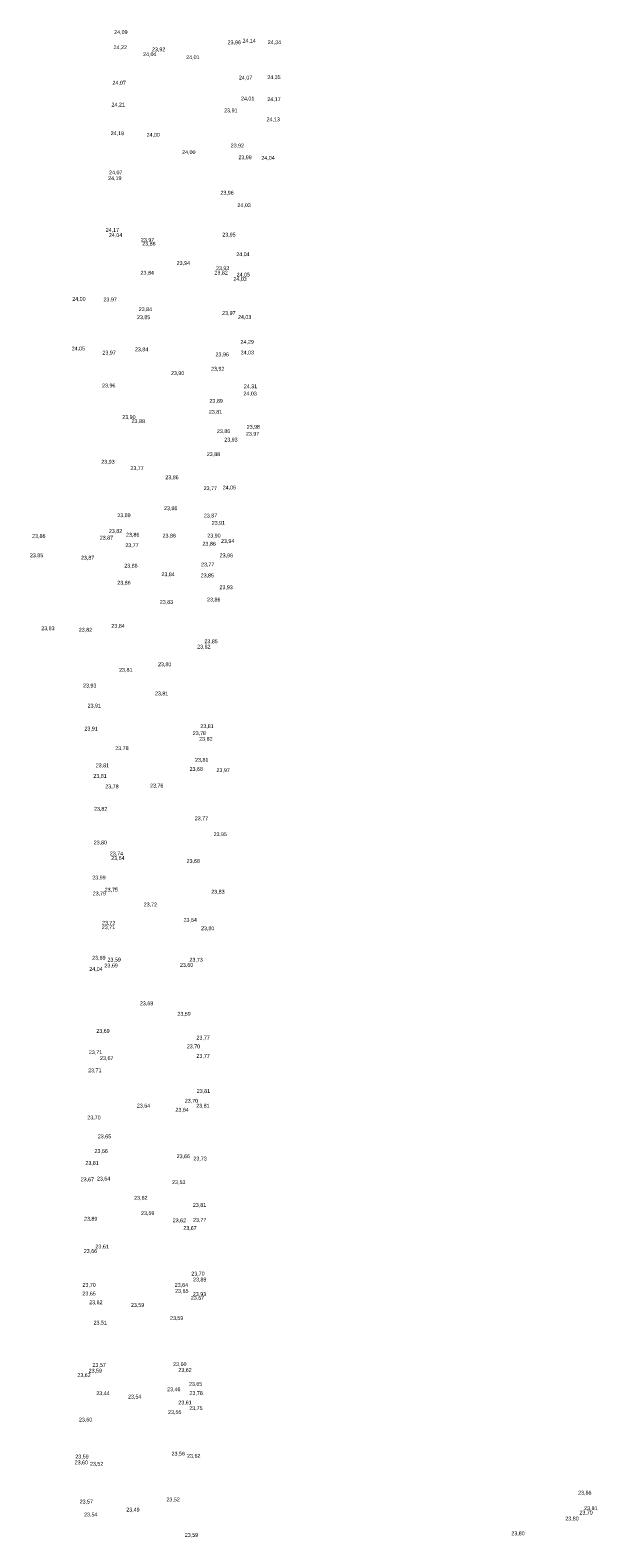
# Model space of a CAD drawing. Header units: metres. Extents: x 197719 to 197982, y 354060 to 354639.
# Tile 10 of 10: x 197749 to 197802, y 354497 to 354639. Entities that reach past the tile are written whole.
import ezdxf

# ---------------------------------------------------------------- set-up
doc = ezdxf.new("R2010")
doc.units = ezdxf.units.M
doc.layers.add('B-WE-VH-HOOGTE_BESTAAND-T', color=252, linetype='Continuous', lineweight=18)
doc.styles.add('NLCS_ISO', font='arial.ttf')

msp = doc.modelspace()

# ---------------------------------------------------------------- texts
at = {"layer": 'B-WE-VH-HOOGTE_BESTAAND-T', "style": 'NLCS_ISO'}
for s, p in [('24,09', (197756.87, 354638.8, 24.09)), ('24,22', (197756.81, 354637.37, 24.22)), ('23,96', (197767.58, 354637.83, 23.96)), ('24,14', (197768.99, 354637.99, 24.14)), ('24,14', (197768.99, 354637.99, 24.14)), ('24,34', (197771.37, 354637.84, 24.34)), ('24,04', (197759.6, 354636.71, 24.04)), ('23,92', (197760.44, 354637.17, 23.92)), ('24,01', (197763.67, 354636.43, 24.01)), ('24,07', (197768.65, 354634.5, 24.07)), ('24,07', (197768.65, 354634.5, 24.07)), ('24,35', (197771.33, 354634.54, 24.35)), ('24,07', (197756.71, 354634.02, 24.07)), ('24,21', (197756.62, 354631.95, 24.21)), ('24,01', (197768.85, 354632.53, 24.01)), ('24,01', (197768.85, 354632.53, 24.01)), ('24,17', (197771.34, 354632.47, 24.17)), ('23,91', (197767.26, 354631.41, 23.91)), ('24,13', (197771.26, 354630.56, 24.13)), ('24,19', (197756.54, 354629.25, 24.19)), ('24,00', (197759.93, 354629.1, 24)), ('24,00', (197763.29, 354627.47, 24)), ('23,92', (197767.88, 354628.09, 23.92)), ('23,99', (197768.6, 354626.98, 23.99)), ('23,99', (197768.6, 354626.98, 23.99)), ('24,04', (197770.77, 354626.93, 24.04)), ('24,19', (197756.3, 354625.01, 24.19)), ('24,07', (197756.39, 354625.55, 24.07)), ('23,96', (197766.9, 354623.64, 23.96)), ('24,03', (197768.51, 354622.46, 24.03)), ('24,17', (197756.07, 354620.12, 24.17)), ('24,04', (197756.37, 354619.64, 24.04)), ('23,97', (197759.39, 354619.19, 23.97)), ('23,86', (197759.52, 354618.82, 23.86)), ('23,95', (197767.08, 354619.68, 23.95)), ('24,04', (197768.4, 354617.83, 24.04)), ('23,84', (197759.36, 354616.08, 23.84)), ('23,94', (197762.77, 354617, 23.94)), ('23,82', (197766.34, 354616.09, 23.82)), ('23,93', (197766.48, 354616.51, 23.93)), ('24,05', (197768.43, 354615.9, 24.05)), ('24,03', (197768.13, 354615.49, 24.03)), ('24,00', (197752.91, 354613.61, 24)), ('23,97', (197755.86, 354613.56, 23.97)), ('23,97', (197755.86, 354613.56, 23.97)), ('23,85', (197759.02, 354611.88, 23.85)), ('23,84', (197759.19, 354612.64, 23.84)), ('23,97', (197767.07, 354612.28, 23.97)), ('24,03', (197768.56, 354611.9, 24.03)), ('24,05', (197752.85, 354608.93, 24.05)), ('23,84', (197758.83, 354608.85, 23.84)), ('24,29', (197768.8, 354609.56, 24.29)), ('23,97', (197755.76, 354608.54, 23.97)), ('23,97', (197755.76, 354608.54, 23.97)), ('23,96', (197766.44, 354608.37, 23.96)), ('24,03', (197768.81, 354608.55, 24.03)), ('23,90', (197762.23, 354606.61, 23.9)), ('23,92', (197766.02, 354607.02, 23.92)), ('23,96', (197755.73, 354605.44, 23.96)), ('24,03', (197769.08, 354604.68, 24.03)), ('24,31', (197769.11, 354605.36, 24.31)), ('23,89', (197765.87, 354603.99, 23.89)), ('23,90', (197757.63, 354602.46, 23.9)), ('23,88', (197758.51, 354602.07, 23.88)), ('23,81', (197765.81, 354602.95, 23.81)), ('23,86', (197766.57, 354601.13, 23.86)), ('23,93', (197767.27, 354600.33, 23.93)), ('23,97', (197769.31, 354600.88, 23.97)), ('23,98', (197769.39, 354601.54, 23.98)), ('23,88', (197765.62, 354598.96, 23.88)), ('23,93', (197755.65, 354598.24, 23.93)), ('23,77', (197758.4, 354597.64, 23.77)), ('23,86', (197761.7, 354596.77, 23.86)), ('23,77', (197765.32, 354595.74, 23.77)), ('24,06', (197767.11, 354595.81, 24.06)), ('23,89', (197757.16, 354593.19, 23.89)), ('23,86', (197761.58, 354593.85, 23.86)), ('23,87', (197765.34, 354593.16, 23.87)), ('23,82', (197756.37, 354591.7, 23.82)), ('23,91', (197766.08, 354592.47, 23.91)), ('23,86', (197749.12, 354591.23, 23.86)), ('23,87', (197755.51, 354591.07, 23.87)), ('23,77', (197757.92, 354590.36, 23.77)), ('23,86', (197757.99, 354591.35, 23.86)), ('23,86', (197761.44, 354591.26, 23.86)), ('23,86', (197765.21, 354590.5, 23.86)), ('23,90', (197765.66, 354591.27, 23.9)), ('23,94', (197766.96, 354590.76, 23.94)), ('23,85', (197748.91, 354589.41, 23.85)), ('23,87', (197753.73, 354589.18, 23.87)), ('23,87', (197753.73, 354589.18, 23.87)), ('23,96', (197766.83, 354589.4, 23.96)), ('23,86', (197757.82, 354588.43, 23.86)), ('23,84', (197761.33, 354587.62, 23.84)), ('23,85', (197765.04, 354587.51, 23.85)), ('23,77', (197765.07, 354588.54, 23.77)), ('23,86', (197757.16, 354586.82, 23.86)), ('23,93', (197766.81, 354586.39, 23.93)), ('23,83', (197761.18, 354585.01, 23.83)), ('23,86', (197765.64, 354585.23, 23.86)), ('23,83', (197749.98, 354582.52, 23.83)), ('23,82', (197753.53, 354582.38, 23.82)), ('23,82', (197753.53, 354582.38, 23.82)), ('23,84', (197756.61, 354582.75, 23.84)), ('23,82', (197764.71, 354580.79, 23.82)), ('23,85', (197765.39, 354581.29, 23.85)), ('23,80', (197761.01, 354579.12, 23.8)), ('23,81', (197757.34, 354578.6, 23.81)), ('23,93', (197753.93, 354577.11, 23.93)), ('23,81', (197760.72, 354576.37, 23.81)), ('23,91', (197754.36, 354575.22, 23.91)), ('23,81', (197765.01, 354573.28, 23.81)), ('23,91', (197754.06, 354573.05, 23.91)), ('23,78', (197764.29, 354572.62, 23.78)), ('23,82', (197764.9, 354572.08, 23.82)), ('23,78', (197756.97, 354571.2, 23.78)), ('23,81', (197755.13, 354569.58, 23.81)), ('23,68', (197763.99, 354569.24, 23.68)), ('23,81', (197764.51, 354570.1, 23.81)), ('23,97', (197766.53, 354569.13, 23.97)), ('23,81', (197754.9, 354568.58, 23.81)), ('23,78', (197756.03, 354567.59, 23.78)), ('23,76', (197760.26, 354567.67, 23.76)), ('23,82', (197754.96, 354565.48, 23.82)), ('23,77', (197764.48, 354564.58, 23.77)), ('23,80', (197754.94, 354562.3, 23.8)), ('23,95', (197766.26, 354563.08, 23.95)), ('23,74', (197756.46, 354561.26, 23.74)), ('23,64', (197756.59, 354560.83, 23.64)), ('23,68', (197763.71, 354560.55, 23.68)), ('23,99', (197754.8, 354558.99, 23.99)), ('23,75', (197755.97, 354557.84, 23.75)), ('23,83', (197766.04, 354557.65, 23.83)), ('23,79', (197754.84, 354557.49, 23.79)), ('23,72', (197759.66, 354556.45, 23.72)), ('23,72', (197755.72, 354554.72, 23.72)), ('23,64', (197763.42, 354554.99, 23.64)), ('23,71', (197755.7, 354554.3, 23.71)), ('23,80', (197765.07, 354554.2, 23.8)), ('23,69', (197754.79, 354551.42, 23.69)), ('23,69', (197755.95, 354550.69, 23.69)), ('23,59', (197756.24, 354551.24, 23.59)), ('23,60', (197763.08, 354550.74, 23.6)), ('23,73', (197763.98, 354551.23, 23.73)), ('24,04', (197754.52, 354550.36, 24.04)), ('23,68', (197759.3, 354547.11, 23.68)), ('23,59', (197762.84, 354546.13, 23.59)), ('23,69', (197755.18, 354544.51, 23.69)), ('23,77', (197764.64, 354543.88, 23.77)), ('23,77', (197764.64, 354543.88, 23.77)), ('23,71', (197754.48, 354542.5, 23.71)), ('23,67', (197755.54, 354541.94, 23.67)), ('23,70', (197763.73, 354543.05, 23.7)), ('23,77', (197764.64, 354542.15, 23.77)), ('23,71', (197754.41, 354540.79, 23.71)), ('23,70', (197763.54, 354537.92, 23.7)), ('23,81', (197764.67, 354538.84, 23.81)), ('23,70', (197754.33, 354536.34, 23.7)), ('23,64', (197759.01, 354537.46, 23.64)), ('23,64', (197762.66, 354537.07, 23.64)), ('23,81', (197764.62, 354537.45, 23.81)), ('23,65', (197755.32, 354534.56, 23.65)), ('23,81', (197754.15, 354532.04, 23.81)), ('23,66', (197755.01, 354533.17, 23.66)), ('23,66', (197762.77, 354532.68, 23.66)), ('23,73', (197764.35, 354532.46, 23.73)), ('23,67', (197753.71, 354530.5, 23.67)), ('23,64', (197755.24, 354530.57, 23.64)), ('23,53', (197762.34, 354530.23, 23.53)), ('23,62', (197758.76, 354528.76, 23.62)), ('23,81', (197764.3, 354528.08, 23.81)), ('23,89', (197754.02, 354526.78, 23.89)), ('23,59', (197759.41, 354527.31, 23.59)), ('23,62', (197762.4, 354526.63, 23.62)), ('23,77', (197764.31, 354526.67, 23.77)), ('23,67', (197763.4, 354525.9, 23.67)), ('23,66', (197754, 354523.73, 23.66)), ('23,61', (197755.1, 354524.16, 23.61)), ('23,70', (197753.87, 354520.53, 23.7)), ('23,64', (197762.59, 354520.53, 23.64)), ('23,70', (197764.15, 354521.6, 23.7)), ('23,89', (197764.32, 354521.04, 23.89)), ('23,65', (197753.87, 354519.72, 23.65)), ('23,65', (197762.63, 354519.97, 23.65)), ('23,67', (197764.11, 354519.31, 23.67)), ('23,93', (197764.3, 354519.67, 23.93)), ('23,62', (197754.51, 354518.89, 23.62)), ('23,59', (197758.45, 354518.64, 23.59)), ('23,51', (197754.92, 354516.97, 23.51)), ('23,59', (197762.14, 354517.4, 23.59)), ('23,62', (197753.39, 354512.02, 23.62)), ('23,59', (197754.46, 354512.44, 23.59)), ('23,57', (197754.82, 354512.98, 23.57)), ('23,60', (197762.44, 354513.05, 23.6)), ('23,62', (197762.93, 354512.5, 23.62)), ('23,46', (197761.87, 354510.68, 23.46)), ('23,65', (197763.93, 354511.19, 23.65)), ('23,44', (197755.18, 354510.31, 23.44)), ('23,54', (197758.18, 354509.99, 23.54)), ('23,61', (197762.93, 354509.43, 23.61)), ('23,78', (197763.98, 354510.33, 23.78)), ('23,60', (197753.54, 354507.82, 23.6)), ('23,55', (197761.96, 354508.52, 23.55)), ('23,75', (197763.96, 354508.9, 23.75)), ('23,60', (197753.14, 354503.78, 23.6)), ('23,59', (197753.2, 354504.33, 23.59)), ('23,52', (197754.58, 354503.65, 23.52)), ('23,56', (197762.29, 354504.6, 23.56)), ('23,62', (197763.76, 354504.4, 23.62)), ('23,86', (197800.69, 354500.92, 23.86)), ('23,57', (197753.61, 354500.08, 23.57)), ('23,49', (197758.01, 354499.32, 23.49)), ('23,52', (197761.81, 354500.28, 23.52)), ('23,81', (197801.26, 354499.46, 23.81)), ('23,54', (197754.03, 354498.86, 23.54)), ('23,80', (197799.48, 354498.48, 23.8)), ('23,70', (197800.81, 354499.04, 23.7)), ('23,59', (197763.54, 354496.93, 23.59)), ('23,80', (197794.38, 354497.08, 23.8))]:
    msp.add_text(s, height=0.36, dxfattribs=at).set_placement(p)

doc.saveas('drawing.dxf')
